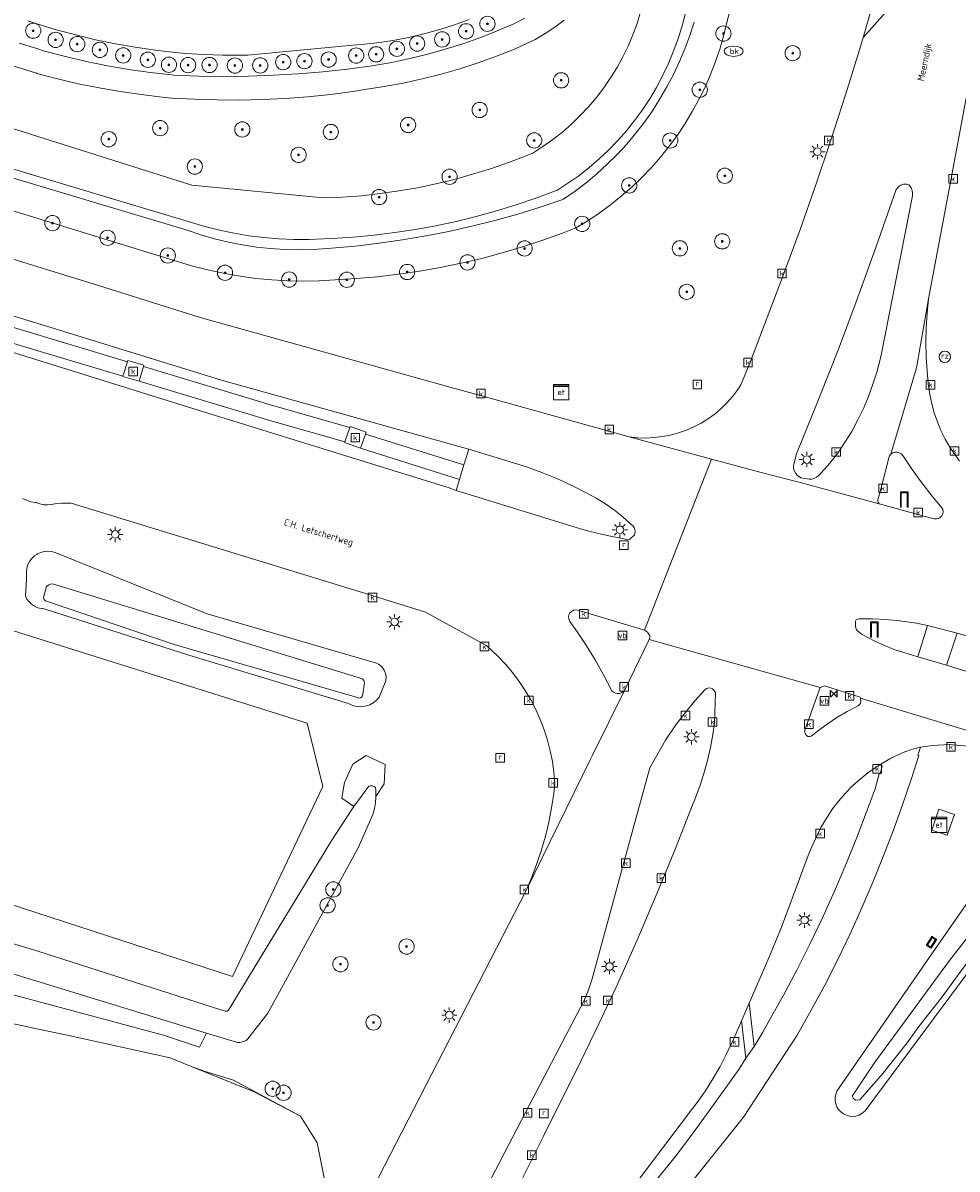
# Model space of a CAD drawing. Header units: metres. Extents: x 125158 to 132124, y 450612 to 454469.
# Tile 160 of 173: x 130498 to 130621, y 453941 to 454091. Entities that reach past the tile are written whole.
import ezdxf
from ezdxf.enums import TextEntityAlignment as Align

# ---------------------------------------------------------------- set-up
doc = ezdxf.new("R2010")
doc.units = ezdxf.units.M
doc.layers.get('0').update_dxf_attribs({"color": 8})
for name, color, linetype, lineweight in [('B-XX-GR-BOOM-S', 8, 'Continuous', 25), ('B-XX-IE-MEUBILAIR_WEGMEUBILAIR-S', 8, 'Continuous', 25), ('B-XX-KL-ET_LS_OV_LICHTMAST-S', 8, 'Continuous', 25), ('B-XX-KL-ET_LS_SR_KAST-S', 8, 'Continuous', 25), ('B-XX-KL-WATER_BRANDLEIDING_PUT-S', 8, 'Continuous', 25), ('B-XX-OG-BEBOUWING-GV', 8, 'Continuous', 35), ('B-XX-OG-TERREIN_CULTUURSCHEIDING-GV', 8, 'Continuous', 18), ('B-XX-OG-TOPOGRAFIE-T18', 8, 'Continuous', 18), ('B-XX-OG-WATER-GV', 8, 'Continuous', 18), ('B-XX-OG-WATER_SLOOT-GV', 8, 'Continuous', 18), ('B-XX-OG-WEG-GV', 8, 'Continuous', 18), ('B-XX-RI-GWA_KOLK-S', 8, 'Continuous', 25), ('B-XX-RI-GWA_RIOOLPUT-S', 8, 'Continuous', 25), ('B-XX-VH-VERHARDING_ASFALT-GV', 8, 'Continuous', 18), ('B-XX-VH-VERHARDING_BETONSTRAATSTEEN-GV', 8, 'Continuous', 18), ('B-XX-VW-VERKEERSTEKEN_BORD-S', 8, 'Continuous', 25)]:
    doc.layers.add(name, color=color, linetype=linetype, lineweight=lineweight)
doc.layers.add('B-XX-VW-BEWEGWIJZERING_DRAAGCONSTRUCTIE_PORTAAL-S', color=8, linetype='Continuous')
doc.layers.add('TOPOT30', color=1, linetype='Continuous')
doc.styles.add('ISO', font='iso', dxfattribs={"height": 5})
doc.styles.add('NLCS-ISO', font='NLCS-ISO.ttf')
doc.styles.add('NLCS-ISO-M-T18', font='NLCS-ISO.ttf', dxfattribs={"height": 1.8})

# ---------------------------------------------------------------- blocks, each defined once
blk = doc.blocks.new('SRI-KOLK-SO')
at = {"color": 0, "linetype": 'ByBlock', "lineweight": 18}
blk.add_lwpolyline([(-1.125, -1.125), (1.125, -1.125), (1.125, 1.125), (-1.125, 1.125)], close=True, dxfattribs=at)
at = {"color": 0, "linetype": 'ByBlock', "lineweight": 18, "style": 'NLCS-ISO'}
blk.add_text('k', height=1.5, dxfattribs=at).set_placement((0, 0), align=Align.MIDDLE_CENTER)
blk = doc.blocks.new('SRI-PUT_INSPECTIEPUT_RIOOLPUT-SO')
at = {"color": 0, "linetype": 'ByBlock', "lineweight": 18}
blk.add_lwpolyline([(-1.12, -1.12), (1.12, -1.12), (1.12, 1.12), (-1.12, 1.12)], close=True, dxfattribs=at)
at = {"color": 0, "linetype": 'ByBlock', "lineweight": 18, "style": 'NLCS-ISO'}
blk.add_text('r', height=1.5, dxfattribs=at).set_placement((0, 0.28), align=Align.MIDDLE_CENTER)
blk = doc.blocks.new('SKL-WATER_BRANDKRAAN_BRANDPUT-SO')
at = {"color": 0, "linetype": 'ByBlock', "lineweight": 18}
blk.add_ellipse((0, 0), major_axis=(2.5, 0), ratio=0.54, dxfattribs=at)
at = {"color": 0, "linetype": 'ByBlock', "lineweight": 18, "style": 'NLCS-ISO'}
blk.add_text('bk', height=1.5, dxfattribs=at).set_placement((0.16, 0), align=Align.MIDDLE_CENTER)
blk = doc.blocks.new('SIE-WEG_VERKEERSBORD-SO')
at = {"color": 0, "linetype": 'ByBlock', "lineweight": 18}
blk.add_lwpolyline([(-1.125, -1.125), (1.125, -1.125), (1.125, 1.125), (-1.125, 1.125)], close=True, dxfattribs=at)
at = {"color": 0, "linetype": 'ByBlock', "lineweight": 18, "style": 'NLCS-ISO'}
blk.add_text('vb', height=1.5, dxfattribs=at).set_placement((0, 0), align=Align.MIDDLE_CENTER)
blk = doc.blocks.new('SIE-WEG_PAAL_RECLAMEZUIL-SO')
at = {"color": 0, "linetype": 'ByBlock', "lineweight": 18}
blk.add_circle((0, 0), 1.5, dxfattribs=at)
at = {"color": 0, "linetype": 'ByBlock', "lineweight": 18, "style": 'NLCS-ISO'}
blk.add_text('rz', height=1.5, dxfattribs=at).set_placement((0, 0.23), align=Align.MIDDLE_CENTER)
blk = doc.blocks.new('SKL-ET_OV_LICHTMAST-SO')
at = {"color": 0, "linetype": 'ByBlock', "lineweight": 18}
for points in [[(-1.25, 0), (-2, 0)], [(-1.41, 1.41), (-0.88, 0.88)], [(0, 2), (0, 1.25)], [(0.88, 0.88), (1.41, 1.41)], [(2, 0), (1.25, 0)], [(-1.41, -1.41), (-0.88, -0.88)], [(0, -1.25), (0, -2)], [(0.88, -0.88), (1.41, -1.41)]]:
    blk.add_lwpolyline(points, dxfattribs=at)
blk.add_circle((0, 0), 1, dxfattribs=at)
blk = doc.blocks.new('SKL-DATA_PORTAAL-SO')
at = {"color": 0, "linetype": 'ByBlock', "lineweight": 18}
blk.add_lwpolyline([(-0.75, -2), (-0.75, 1.75), (0.75, 1.75), (0.75, -2), (1, -2), (1, 2), (-1, 2), (-1, -2)], close=True, dxfattribs=at)
blk = doc.blocks.new('SKL-ET_KAST_ELEKTRA-SO')
at = {"color": 0, "linetype": 'ByBlock', "lineweight": 18}
for points in [[(-2, 2), (2, 2), (2, 1.68), (-2, 1.68)], [(-2, 1.52), (2, 1.52), (2, -2), (-2, -2)]]:
    blk.add_lwpolyline(points, close=True, dxfattribs=at)
at = {"color": 0, "linetype": 'ByBlock', "lineweight": 18, "style": 'NLCS-ISO'}
blk.add_text('et', height=1.5, dxfattribs=at).set_placement((0, 0), align=Align.MIDDLE_CENTER)
blk = doc.blocks.new('SGR-BOOM_01-SO')
at = {"linetype": 'ByBlock', "lineweight": 18}
h = blk.add_hatch(color=0, dxfattribs=at)
h.dxf.hatch_style = 1
edge = h.paths.add_edge_path()
edge.add_arc((0, 0), 0.25, 0, 360)
at = {"color": 0, "linetype": 'ByBlock', "lineweight": 18}
for radius in [2, 0.25]:
    blk.add_circle((0, 0), radius, dxfattribs=at)
blk = doc.blocks.new('kilometerpaal')
at = {"color": 0}
for p, q in [((-0.44, 0.44), (0.44, -0.44)), ((-0.44, -0.44), (-0.44, 0.44)), ((0.44, 0.44), (-0.44, -0.44)), ((0.44, -0.44), (0.44, 0.44))]:
    blk.add_line(p, q, dxfattribs=at)
at = {"color": 0, "style": 'ISO'}
blk.add_attdef('KILOMETERPAAL', (0.59, 0.87), '', height=2.5, dxfattribs=at)

msp = doc.modelspace()

# ---------------------------------------------------------------- linework, layer by layer
at = {"layer": 'B-XX-OG-BEBOUWING-GV'}
msp.add_lwpolyline([(130617.21, 453969.74), (130617.9, 453970.84), (130617.37, 453971.18), (130616.67, 453970.08)], close=True, dxfattribs=at)
at = {"layer": 'B-XX-OG-TERREIN_CULTUURSCHEIDING-GV'}
for points in [[(130478.63, 454065.7), (130500, 454059.1), (130508.08, 454056.61), (130521.39, 454052.41), (130554.31, 454043.24), (130558.16, 454042.2), (130574.99, 454037.5), (130577.68, 454036.75), (130578.77, 454036.64), (130579.85, 454036.61), (130580.94, 454036.66), (130582.02, 454036.79), (130583.09, 454036.99), (130584.14, 454037.28), (130585.16, 454037.64), (130586.16, 454038.08), (130587.12, 454038.58), (130588.04, 454039.16), (130588.92, 454039.8), (130589.75, 454040.51), (130590.52, 454041.28), (130591.24, 454042.09), (130591.89, 454042.97), (130592.31, 454043.6), (130593.47, 454046.45), (130597.91, 454058.05), (130600.07, 454063.95), (130602.13, 454069.81), (130604.11, 454075.7), (130606.02, 454081.61), (130607.85, 454087.55), (130608.32, 454089.15), (130609.61, 454093.51)], [(130479.85, 454071.64), (130500, 454065.43), (130518.59, 454059.71), (130520.58, 454059.12), (130522.6, 454058.61), (130524.63, 454058.17), (130526.67, 454057.82), (130528.73, 454057.54), (130530.8, 454057.35), (130532.88, 454057.23), (130534.95, 454057.19), (130537.03, 454057.24), (130541.88, 454057.52), (130544.65, 454057.77), (130547.41, 454058.09), (130550.16, 454058.49), (130552.9, 454058.98), (130555.62, 454059.54), (130558.33, 454060.17), (130561.02, 454060.89), (130563.68, 454061.68), (130566.32, 454062.55), (130568.94, 454063.5), (130570.67, 454064.17), (130572.23, 454065.11), (130573.74, 454066.12), (130575.21, 454067.19), (130576.63, 454068.33), (130578, 454069.52), (130579.32, 454070.78), (130580.57, 454072.09), (130581.77, 454073.46), (130582.91, 454074.88), (130583.99, 454076.35), (130585, 454077.86), (130585.94, 454079.42), (130586.81, 454081.01), (130587.61, 454082.64), (130588.34, 454084.31), (130588.99, 454086.01), (130589.57, 454087.73), (130590.08, 454089.48), (130590.81, 454092.52)], [(130590.81, 454092.52), (130590.08, 454089.48), (130589.57, 454087.73), (130588.99, 454086.01), (130588.34, 454084.31), (130587.61, 454082.64), (130586.81, 454081.01), (130585.94, 454079.42), (130585, 454077.86), (130583.99, 454076.35), (130582.91, 454074.88), (130581.77, 454073.46), (130580.57, 454072.09), (130579.32, 454070.78), (130578, 454069.52), (130576.63, 454068.33), (130575.21, 454067.19), (130573.74, 454066.12), (130572.23, 454065.11), (130570.67, 454064.17), (130568.94, 454063.5), (130566.32, 454062.55), (130563.68, 454061.68), (130561.02, 454060.89), (130558.33, 454060.17), (130555.62, 454059.54), (130552.9, 454058.98), (130550.16, 454058.49), (130547.41, 454058.09), (130544.65, 454057.77), (130541.88, 454057.52), (130537.03, 454057.24), (130534.95, 454057.19), (130532.88, 454057.23), (130530.8, 454057.35), (130528.73, 454057.54), (130526.67, 454057.82), (130524.63, 454058.17), (130522.6, 454058.61), (130520.58, 454059.12), (130518.59, 454059.71), (130500, 454065.43), (130479.85, 454071.64)], [(130579.16, 454092.51), (130578.69, 454090.99), (130578.15, 454089.5), (130577.52, 454088.03), (130576.83, 454086.6), (130576.07, 454085.21), (130575.23, 454083.85), (130574.33, 454082.54), (130573.36, 454081.28), (130572.34, 454080.06), (130571.25, 454078.9), (130570.1, 454077.8), (130568.9, 454076.75), (130567.65, 454075.77), (130566.35, 454074.85), (130565.01, 454073.99), (130564.14, 454073.64), (130561.83, 454072.75), (130559.49, 454071.93), (130557.12, 454071.2), (130554.74, 454070.53), (130552.33, 454069.95), (130549.9, 454069.44), (130547.46, 454069.02), (130545.01, 454068.67), (130542.55, 454068.4), (130540.08, 454068.21), (130537.6, 454068.1), (130520.31, 454069.79), (130500, 454076.22), (130482.71, 454081.69)], [(130482.71, 454081.69), (130500, 454076.22), (130520.31, 454069.79), (130537.6, 454068.1), (130540.08, 454068.21), (130542.55, 454068.4), (130545.01, 454068.67), (130547.46, 454069.02), (130549.9, 454069.44), (130552.33, 454069.95), (130554.74, 454070.53), (130557.12, 454071.2), (130559.49, 454071.93), (130561.83, 454072.75), (130564.14, 454073.64), (130565.01, 454073.99), (130566.35, 454074.85), (130567.65, 454075.77), (130568.9, 454076.75), (130570.1, 454077.8), (130571.25, 454078.9), (130572.34, 454080.06), (130573.36, 454081.28), (130574.33, 454082.54), (130575.23, 454083.85), (130576.07, 454085.21), (130576.83, 454086.6), (130577.52, 454088.03), (130578.15, 454089.5), (130578.69, 454090.99), (130579.16, 454092.51)], [(130569.14, 454091.41), (130567.92, 454090.51), (130566.66, 454089.66), (130565.35, 454088.89), (130562.64, 454087.61), (130560.27, 454086.68), (130557.87, 454085.83), (130555.44, 454085.05), (130552.99, 454084.34), (130550.52, 454083.72), (130548.03, 454083.17), (130545.53, 454082.7), (130543.01, 454082.31), (130541.44, 454082.07), (130538.49, 454081.69), (130535.52, 454081.38), (130532.55, 454081.15), (130529.58, 454081), (130526.6, 454080.93), (130523.63, 454080.95), (130520.65, 454081.04), (130517.68, 454081.21), (130516.45, 454081.32), (130513.67, 454081.65), (130510.91, 454082.05), (130508.16, 454082.53), (130505.42, 454083.09), (130502.7, 454083.72), (130500, 454084.44), (130499.94, 454084.45), (130480.21, 454090.59)], [(130586.17, 454091.16), (130585.61, 454089.4), (130584.97, 454087.68), (130584.26, 454085.98), (130583.48, 454084.31), (130582.62, 454082.68), (130581.7, 454081.09), (130580.71, 454079.54), (130579.65, 454078.04), (130578.53, 454076.58), (130577.34, 454075.17), (130576.09, 454073.82), (130574.79, 454072.52), (130573.43, 454071.28), (130572.02, 454070.1), (130570.56, 454068.98), (130569.05, 454067.93), (130568.96, 454067.9), (130566.01, 454066.91), (130563.05, 454065.99), (130560.06, 454065.16), (130557.05, 454064.4), (130554.03, 454063.72), (130550.99, 454063.12), (130547.93, 454062.6), (130544.86, 454062.15), (130541.78, 454061.79), (130538.09, 454061.45), (130536.23, 454061.33), (130534.36, 454061.29), (130532.5, 454061.33), (130530.64, 454061.46), (130528.79, 454061.66), (130526.94, 454061.94), (130525.12, 454062.3), (130523.3, 454062.74), (130521.51, 454063.25), (130519.71, 454063.86), (130500, 454069.79), (130480.71, 454075.59)], [(130480.71, 454075.59), (130500, 454069.79), (130519.71, 454063.86), (130521.51, 454063.25), (130523.3, 454062.74), (130525.12, 454062.3), (130526.94, 454061.94), (130528.79, 454061.66), (130530.64, 454061.46), (130532.5, 454061.33), (130534.36, 454061.29), (130536.23, 454061.33), (130538.09, 454061.45), (130541.78, 454061.79), (130544.86, 454062.15), (130547.93, 454062.6), (130550.99, 454063.12), (130554.03, 454063.72), (130557.05, 454064.4), (130560.06, 454065.16), (130563.05, 454065.99), (130566.01, 454066.91), (130568.96, 454067.9), (130569.05, 454067.93), (130570.56, 454068.98), (130572.02, 454070.1), (130573.43, 454071.28), (130574.79, 454072.52), (130576.09, 454073.82), (130577.34, 454075.17), (130578.53, 454076.58), (130579.65, 454078.04), (130580.71, 454079.54), (130581.7, 454081.09), (130582.62, 454082.68), (130583.48, 454084.31), (130584.26, 454085.98), (130584.97, 454087.68), (130585.61, 454089.4), (130586.17, 454091.16)], [(130480.93, 454076.75), (130500, 454070.98), (130520.28, 454064.86), (130522.03, 454064.34), (130523.94, 454063.86), (130525.87, 454063.46), (130527.81, 454063.14), (130529.77, 454062.9), (130531.73, 454062.73), (130533.7, 454062.65), (130535.67, 454062.64), (130537.64, 454062.72), (130538.77, 454062.8), (130541.49, 454062.97), (130544.21, 454063.22), (130546.92, 454063.55), (130549.61, 454063.96), (130552.3, 454064.45), (130554.96, 454065.02), (130557.62, 454065.67), (130560.25, 454066.39), (130562.85, 454067.19), (130565.44, 454068.07), (130567.99, 454069.02), (130568.18, 454069.09), (130569.63, 454070.02), (130571.04, 454071.02), (130572.4, 454072.08), (130573.71, 454073.21), (130574.96, 454074.39), (130576.16, 454075.63), (130577.3, 454076.92), (130578.38, 454078.27), (130579.4, 454079.66), (130580.35, 454081.1), (130581.23, 454082.59), (130582.04, 454084.11), (130582.78, 454085.66), (130583.45, 454087.26), (130584.04, 454088.87), (130584.56, 454090.52), (130585, 454092.19)], [(130585, 454092.19), (130584.56, 454090.52), (130584.04, 454088.87), (130583.45, 454087.26), (130582.78, 454085.66), (130582.04, 454084.11), (130581.23, 454082.59), (130580.35, 454081.1), (130579.4, 454079.66), (130578.38, 454078.27), (130577.3, 454076.92), (130576.16, 454075.63), (130574.96, 454074.39), (130573.71, 454073.21), (130572.4, 454072.08), (130571.04, 454071.02), (130569.63, 454070.02), (130568.18, 454069.09), (130567.99, 454069.02), (130565.44, 454068.07), (130562.85, 454067.19), (130560.25, 454066.39), (130557.62, 454065.67), (130554.96, 454065.02), (130552.3, 454064.45), (130549.61, 454063.96), (130546.92, 454063.55), (130544.21, 454063.22), (130541.49, 454062.97), (130538.77, 454062.8), (130537.64, 454062.72), (130535.67, 454062.64), (130533.7, 454062.65), (130531.73, 454062.73), (130529.77, 454062.9), (130527.81, 454063.14), (130525.87, 454063.46), (130523.94, 454063.86), (130522.03, 454064.34), (130520.28, 454064.86), (130500, 454070.98), (130480.93, 454076.75)], [(130497.7, 454088.42), (130500, 454087.69), (130501, 454087.37), (130503.74, 454086.65), (130506.5, 454086.01), (130509.27, 454085.45), (130512.06, 454084.97), (130514.87, 454084.57), (130517.68, 454084.25), (130517.97, 454084.22), (130521.22, 454084.09), (130524.48, 454084.04), (130527.74, 454084.08), (130531, 454084.19), (130534.25, 454084.38), (130537.5, 454084.65), (130540.74, 454085), (130543.96, 454085.43), (130544.2, 454085.47), (130546.56, 454085.88), (130548.91, 454086.38), (130551.24, 454086.95), (130553.55, 454087.6), (130555.84, 454088.32), (130558.1, 454089.12), (130560.34, 454090), (130562.54, 454090.95), (130562.72, 454091.03), (130563.99, 454091.7)], [(130556.67, 454091.52), (130554.77, 454090.82), (130552.85, 454090.2), (130550.9, 454089.66), (130548.93, 454089.19), (130546.95, 454088.8), (130544.95, 454088.49), (130542.94, 454088.26), (130540.93, 454088.11), (130527.64, 454086.85), (130524.36, 454086.84), (130521.9, 454086.91), (130519.45, 454087.06), (130517, 454087.3), (130515.54, 454087.47), (130512.91, 454087.86), (130510.29, 454088.32), (130507.69, 454088.86), (130505.11, 454089.48), (130502.54, 454090.17), (130500, 454090.95), (130498.8, 454091.34)], [(130623.63, 454090.83), (130619.88, 454070.65), (130616.92, 454054.88), (130616.72, 454052.98), (130616.6, 454051.08), (130616.56, 454049.17), (130616.6, 454047.27), (130616.72, 454045.36), (130616.88, 454043.78), (130617.08, 454042.33), (130617.33, 454041.11), (130617.66, 454039.91), (130618.07, 454038.74), (130618.54, 454037.59), (130619.1, 454036.48), (130619.72, 454035.41), (130619.98, 454035), (130620.12, 454034.78), (130620.99, 454033.57)], [(130487.6, 454053.94), (130500, 454050.2), (130511.87, 454046.62), (130511.92, 454046.8), (130514.04, 454046.16), (130513.99, 454046), (130531.09, 454040.84), (130541.04, 454037.98), (130541.08, 454038.11), (130543.16, 454037.37), (130543.08, 454037.13), (130556, 454033.08), (130556.63, 454035.17), (130555.67, 454035.43), (130524.22, 454044.21), (130500, 454051.66), (130455.89, 454065.22)], [(130490.98, 454049.68), (130500, 454046.87), (130519.18, 454040.89), (130554.07, 454030.07), (130554.99, 454029.73), (130555.43, 454031.16), (130542.42, 454035.29), (130540.34, 454036.03), (130540.36, 454036.09), (130530.53, 454038.92), (130513.41, 454044.09), (130513.4, 454044.05), (130511.28, 454044.69), (130511.29, 454044.71), (130500, 454048.11), (130487.03, 454052.02)], [(130542.46, 453935.12), (130564.14, 453977.28), (130564.89, 453979.02), (130565.56, 453980.79), (130566.16, 453982.58), (130566.68, 453984.4), (130567.12, 453986.24), (130567.49, 453988.09), (130567.77, 453989.96), (130567.93, 453991.31), (130567.8, 453992.74), (130567.6, 453994.16), (130567.32, 453995.57), (130566.95, 453996.96), (130566.51, 453998.33), (130566, 453999.67), (130565.41, 454000.98), (130564.75, 454002.26), (130564.02, 454003.49), (130563.22, 454004.69), (130562.36, 454005.84), (130561.43, 454006.93), (130560.45, 454007.98), (130558.98, 454009.37), (130550.96, 454013.78), (130544.09, 454015.93), (130504.49, 454028.05), (130503.36, 454028.06), (130502.37, 454028), (130501.91, 454027.88), (130501.4, 454027.83), (130500.88, 454027.85), (130500.37, 454027.96), (130500, 454028.1), (130499.89, 454028.14), (130499.78, 454028.15), (130499.2, 454028.26), (130498.64, 454028.44), (130498.11, 454028.7)], [(130622.1, 453996.18), (130619.64, 453996.41), (130617.4, 453996.27), (130616.18, 453996.11), (130615.86, 453996.06), (130615.53, 453995.01), (130615.64, 453994.97), (130614.68, 453991.93), (130613.53, 453988.61), (130612.4, 453985.42), (130611.07, 453981.92), (130609.66, 453978.44), (130608.18, 453974.99), (130606.63, 453971.58), (130605.01, 453968.2), (130603.31, 453964.86), (130601.54, 453961.55), (130599.7, 453958.27), (130592.66, 453947.54), (130579.57, 453931.18)], [(130437.26, 453988.3), (130500, 453969.36), (130524.25, 453961.55), (130524.71, 453961.45), (130524.9, 453961.43), (130525.12, 453961.57), (130538.68, 453983.86), (130541.3, 453987.9), (130541.57, 453988.26), (130540, 453989.38), (130540.33, 453991.43), (130541.44, 453993.84), (130543.16, 453994.96), (130545.67, 453993.78), (130545.53, 453991.26), (130544.46, 453989.59), (130544.4, 453988.78), (130544.27, 453987.98), (130544.06, 453987.21), (130542.11, 453982.85), (130530.27, 453961.16), (130527.67, 453957.81), (130527.46, 453957.6), (130527.13, 453957.47), (130526.61, 453957.31), (130526.3, 453957.32), (130522.25, 453958.56), (130521.32, 453956.7), (130516.62, 453958.29), (130500, 453962.74), (130471.54, 453970.37)], [(130376.52, 453985.62), (130400.52, 453980.22), (130439.96, 453972.2), (130442.32, 453971.68), (130481.4, 453963.14), (130500, 453959.13), (130503.96, 453958.27), (130517.47, 453955.29), (130520.15, 453954.21), (130521.94, 453953.55), (130525.77, 453952.37), (130534.57, 453947.68), (130536.73, 453944.17), (130537.79, 453938.93)], [(130627.93, 453974.38), (130608.61, 453948.34), (130608.18, 453947.99), (130607.81, 453947.79), (130607.4, 453947.67), (130606.98, 453947.62), (130606.55, 453947.65), (130606.14, 453947.77), (130605.76, 453947.95), (130605.41, 453948.21), (130605.12, 453948.52), (130604.9, 453948.88), (130604.74, 453949.28), (130604.66, 453949.7), (130604.67, 453950.12), (130604.75, 453950.54), (130604.9, 453950.94), (130617.82, 453969.64), (130624.84, 453979.77)]]:
    msp.add_lwpolyline(points, dxfattribs=at)
for points in [[(130511.29, 454044.71), (130511.87, 454046.62), (130500, 454050.2), (130487.6, 454053.94), (130476.31, 454057.2), (130475.47, 454057.3), (130474.95, 454055.51), (130487.03, 454052.02), (130500, 454048.11)], [(130513.41, 454044.09), (130513.99, 454046), (130514.04, 454046.16), (130511.92, 454046.8), (130511.87, 454046.62), (130511.29, 454044.71), (130511.28, 454044.69), (130513.4, 454044.05)], [(130540.36, 454036.09), (130541.04, 454037.98), (130531.09, 454040.84), (130513.99, 454046), (130513.41, 454044.09), (130530.53, 454038.92)], [(130542.42, 454035.29), (130543.08, 454037.13), (130543.16, 454037.37), (130541.08, 454038.11), (130541.04, 454037.98), (130540.36, 454036.09), (130540.34, 454036.03)], [(130555.43, 454031.16), (130556, 454033.08), (130543.08, 454037.13), (130542.42, 454035.29)], [(130500, 453974.34), (130525.63, 453965.98), (130537.48, 453990.92), (130535.42, 453999.23), (130500, 454010.37), (130444.32, 454027.89), (130439.62, 453994.03)], [(130439.62, 453994.03), (130444.32, 454027.89), (130500, 454010.37), (130535.42, 453999.23), (130537.48, 453990.92), (130525.63, 453965.98), (130500, 453974.34)], [(130498.5, 454015.91), (130498.65, 454018.04), (130498.62, 454019.09), (130498.69, 454019.56), (130498.83, 454020.01), (130499.05, 454020.43), (130499.33, 454020.81), (130499.68, 454021.14), (130500, 454021.35), (130500.07, 454021.4), (130500.51, 454021.59), (130500.96, 454021.71), (130501.44, 454021.75), (130501.91, 454021.71), (130502.38, 454021.59), (130522.31, 454013.57), (130544.21, 454007.16), (130544.42, 454007.11), (130544.79, 454006.94), (130545.11, 454006.71), (130545.38, 454006.42), (130545.59, 454006.08), (130545.72, 454005.71), (130545.78, 454005.32), (130545.75, 454004.75), (130544.87, 454002.62), (130544.81, 454002.55), (130544.48, 454002.18), (130544.1, 454001.88), (130543.67, 454001.63), (130543.21, 454001.47), (130542.73, 454001.38), (130542.24, 454001.36), (130541.75, 454001.43), (130541.28, 454001.58), (130540.84, 454001.8), (130519.93, 454008.14), (130500.94, 454014.2), (130500.55, 454014.23), (130500.11, 454014.35), (130500, 454014.39), (130499.69, 454014.54), (130499.3, 454014.8), (130498.97, 454015.12), (130498.7, 454015.49)], [(130541.57, 453988.26), (130543.54, 453990.94), (130543.76, 453991.01), (130543.99, 453991), (130544.21, 453990.91), (130544.39, 453990.76), (130544.43, 453990.4), (130544.46, 453989.59), (130545.53, 453991.26), (130545.67, 453993.78), (130543.16, 453994.96), (130541.44, 453993.84), (130540.33, 453991.43), (130540, 453989.38)], [(130610.49, 453993.7), (130610.06, 453993.44), (130608.97, 453992.68), (130607.94, 453991.86), (130606.95, 453990.97), (130606.02, 453990.03), (130605.15, 453989.03), (130604.34, 453987.99), (130603.6, 453986.89), (130602.79, 453985.53), (130601.74, 453983.3), (130601.15, 453981.87), (130597.64, 453972.47), (130595.99, 453968.45), (130594.28, 453964.48), (130593.4, 453962.5), (130594.04, 453956.8), (130595.19, 453958.68), (130595.96, 453960.1), (130597.83, 453963.43), (130599.63, 453966.81), (130601.35, 453970.23), (130603, 453973.68), (130604.58, 453977.16), (130606.09, 453980.67), (130607.52, 453984.22), (130608.88, 453987.8), (130609.9, 453990.58), (130610.46, 453992.58), (130610.58, 453992.57), (130610.8, 453993.41), (130610.82, 453993.55), (130610.75, 453993.67), (130610.63, 453993.73), (130610.5, 453993.71)], [(130617.33, 453985.16), (130618.27, 453987.93), (130620.3, 453987.25), (130619.35, 453984.5)], [(130619.35, 453984.5), (130620.3, 453987.25), (130618.27, 453987.93), (130617.33, 453985.16)], [(130434.88, 453984.75), (130439.79, 453975.41), (130459.2, 453971.69), (130471.54, 453970.37), (130500, 453962.74), (130516.62, 453958.29), (130521.32, 453956.7), (130522.25, 453958.56), (130500, 453965.35), (130487.07, 453969.3), (130438.59, 453984.82), (130436.44, 453985.25), (130435.74, 453985.32), (130435.48, 453985.24), (130435.24, 453985.1)], [(130617.21, 453969.74), (130616.67, 453970.08), (130617.37, 453971.18), (130617.9, 453970.84)], [(130592.37, 453960.16), (130592.95, 453955.25), (130594.04, 453956.8), (130593.4, 453962.5)], [(130576.64, 453936.32), (130577.95, 453935.25), (130580.62, 453938.57), (130583.86, 453942.54), (130586.32, 453945.81), (130588.72, 453949.14), (130592.03, 453953.8), (130592.95, 453955.25), (130592.37, 453960.16), (130591.24, 453957.53), (130590.44, 453955.82), (130589.58, 453954.17), (130588.65, 453952.57), (130587.65, 453951), (130586.58, 453949.47), (130585.97, 453948.66)], [(130534.57, 453947.68), (130525.77, 453952.37), (130521.94, 453953.55), (130520.15, 453954.21), (130528.49, 453950.83)]]:
    msp.add_lwpolyline(points, close=True, dxfattribs=at)
at = {"layer": 'B-XX-OG-WATER-GV'}
for points in [[(130498.8, 454091.34), (130500, 454090.95), (130502.54, 454090.17), (130505.11, 454089.48), (130507.69, 454088.86), (130510.29, 454088.32), (130512.91, 454087.86), (130515.54, 454087.47), (130517, 454087.3), (130519.45, 454087.06), (130521.9, 454086.91), (130524.36, 454086.84), (130527.64, 454086.85), (130540.93, 454088.11), (130542.94, 454088.26), (130544.95, 454088.49), (130546.95, 454088.8), (130548.93, 454089.19), (130550.9, 454089.66), (130552.85, 454090.2), (130554.77, 454090.82), (130556.67, 454091.52)], [(130487.07, 453969.3), (130500, 453965.35), (130522.25, 453958.56), (130526.3, 453957.32), (130526.61, 453957.31), (130527.13, 453957.47), (130527.46, 453957.6), (130527.67, 453957.81), (130530.27, 453961.16), (130542.11, 453982.85), (130544.06, 453987.21), (130544.27, 453987.98), (130544.4, 453988.78), (130544.46, 453989.59), (130544.43, 453990.4), (130544.39, 453990.76), (130544.21, 453990.91), (130543.99, 453991), (130543.76, 453991.01), (130543.54, 453990.94), (130541.57, 453988.26), (130541.3, 453987.9), (130538.68, 453983.86), (130525.12, 453961.57), (130524.9, 453961.43), (130524.71, 453961.45), (130524.25, 453961.55), (130500, 453969.36), (130437.26, 453988.3)], [(130622.04, 453971.11), (130619.65, 453968.06), (130609.79, 453954.61), (130606.88, 453950.27), (130607.01, 453950.01), (130607.32, 453949.77), (130607.92, 453949.81), (130610.94, 453953.24), (130614.09, 453957.26), (130615.64, 453959.4), (130618.55, 453963.14), (130622.38, 453968.33)]]:
    msp.add_lwpolyline(points, dxfattribs=at)
msp.add_lwpolyline([(130542.03, 454002.56), (130542.22, 454002.51), (130542.42, 454002.54), (130542.58, 454002.64), (130542.7, 454002.8), (130542.74, 454003), (130542.97, 454004.51), (130542.86, 454004.8), (130542.68, 454005.04), (130523.62, 454010.9), (130502.06, 454017.47), (130501.8, 454017.45), (130501.57, 454017.36), (130501.28, 454017.13), (130500.87, 454015.71), (130500.96, 454015.45), (130501.09, 454015.3), (130501.15, 454015.26), (130518.02, 454009.54)], close=True, dxfattribs=at)
at = {"layer": 'B-XX-OG-WATER_SLOOT-GV'}
for points in [[(130498.7, 454015.49), (130498.97, 454015.12), (130499.3, 454014.8), (130499.69, 454014.54), (130500, 454014.39), (130500.11, 454014.35), (130500.55, 454014.23), (130500.94, 454014.2), (130519.93, 454008.14), (130540.84, 454001.8), (130541.28, 454001.58), (130541.75, 454001.43), (130542.24, 454001.36), (130542.73, 454001.38), (130543.21, 454001.47), (130543.67, 454001.63), (130544.1, 454001.88), (130544.48, 454002.18), (130544.81, 454002.55), (130544.87, 454002.62), (130545.75, 454004.75), (130545.78, 454005.32), (130545.72, 454005.71), (130545.59, 454006.08), (130545.38, 454006.42), (130545.11, 454006.71), (130544.79, 454006.94), (130544.42, 454007.11), (130544.21, 454007.16), (130522.31, 454013.57), (130502.38, 454021.59), (130501.91, 454021.71), (130501.44, 454021.75), (130500.96, 454021.71), (130500.51, 454021.59), (130500.07, 454021.4), (130500, 454021.35), (130499.68, 454021.14), (130499.33, 454020.81), (130499.05, 454020.43), (130498.83, 454020.01), (130498.69, 454019.56), (130498.62, 454019.09), (130498.65, 454018.04), (130498.5, 454015.91)], [(130542.22, 454002.51), (130542.03, 454002.56), (130518.02, 454009.54), (130501.15, 454015.26), (130501.09, 454015.3), (130500.96, 454015.45), (130500.87, 454015.71), (130501.28, 454017.13), (130501.57, 454017.36), (130501.8, 454017.45), (130502.06, 454017.47), (130523.62, 454010.9), (130542.68, 454005.04), (130542.86, 454004.8), (130542.97, 454004.51), (130542.74, 454003), (130542.7, 454002.8), (130542.58, 454002.64), (130542.42, 454002.54)]]:
    msp.add_lwpolyline(points, close=True, dxfattribs=at)
for points in [[(130624.84, 453979.77), (130617.82, 453969.64), (130604.9, 453950.94), (130604.75, 453950.54), (130604.67, 453950.12), (130604.66, 453949.7), (130604.74, 453949.28), (130604.9, 453948.88), (130605.12, 453948.52), (130605.41, 453948.21), (130605.76, 453947.95), (130606.14, 453947.77), (130606.55, 453947.65), (130606.98, 453947.62), (130607.4, 453947.67), (130607.81, 453947.79), (130608.18, 453947.99), (130608.61, 453948.34), (130627.93, 453974.38)], [(130622.38, 453968.33), (130618.55, 453963.14), (130615.64, 453959.4), (130614.09, 453957.26), (130610.94, 453953.24), (130607.92, 453949.81), (130607.32, 453949.77), (130607.01, 453950.01), (130606.88, 453950.27), (130609.79, 453954.61), (130619.65, 453968.06), (130622.04, 453971.11)]]:
    msp.add_lwpolyline(points, dxfattribs=at)
at = {"layer": 'B-XX-OG-WEG-GV'}
for points in [[(130622.52, 454150.5), (130618.87, 454131.45), (130618.51, 454129.7), (130617.22, 454123.63), (130617.21, 454123.58), (130615.85, 454117.56), (130614.41, 454111.52), (130612.88, 454105.5), (130611.28, 454099.49), (130609.61, 454093.51), (130608.32, 454089.15), (130613.05, 454094.47), (130614.8, 454100.83), (130614.95, 454101.4), (130616.55, 454107.69), (130618.08, 454114), (130619.53, 454120.34), (130620.89, 454126.68)], [(130613.05, 454094.47), (130608.32, 454089.15), (130607.85, 454087.55), (130606.02, 454081.61), (130604.11, 454075.7), (130602.13, 454069.81), (130600.07, 454063.95), (130597.91, 454058.05), (130593.47, 454046.45), (130592.31, 454043.6), (130591.89, 454042.97), (130591.24, 454042.09), (130590.52, 454041.28), (130589.75, 454040.51), (130588.92, 454039.8), (130588.04, 454039.16), (130587.12, 454038.58), (130586.16, 454038.08), (130585.16, 454037.64), (130584.14, 454037.28), (130583.09, 454036.99), (130582.02, 454036.79), (130580.94, 454036.66), (130579.85, 454036.61), (130578.77, 454036.64), (130577.68, 454036.75), (130588.45, 454033.83), (130594.96, 454032.11), (130600.06, 454030.76), (130610.46, 454028), (130610.32, 454028.15), (130610.26, 454028.33), (130610.27, 454028.52), (130610.7, 454030.07), (130611.69, 454034), (130611.81, 454034.27), (130611.99, 454034.49), (130615.35, 454045.82), (130616.92, 454054.88), (130619.88, 454070.65), (130623.63, 454090.83)], [(130480.21, 454090.59), (130499.94, 454084.45), (130500, 454084.44), (130502.7, 454083.72), (130505.42, 454083.09), (130508.16, 454082.53), (130510.91, 454082.05), (130513.67, 454081.65), (130516.45, 454081.32), (130517.68, 454081.21), (130520.65, 454081.04), (130523.63, 454080.95), (130526.6, 454080.93), (130529.58, 454081), (130532.55, 454081.15), (130535.52, 454081.38), (130538.49, 454081.69), (130541.44, 454082.07), (130543.01, 454082.31), (130545.53, 454082.7), (130548.03, 454083.17), (130550.52, 454083.72), (130552.99, 454084.34), (130555.44, 454085.05), (130557.87, 454085.83), (130560.27, 454086.68), (130562.64, 454087.61), (130565.35, 454088.89), (130566.66, 454089.66), (130567.92, 454090.51), (130569.14, 454091.41)], [(130563.99, 454091.7), (130562.72, 454091.03), (130562.54, 454090.95), (130560.34, 454090), (130558.1, 454089.12), (130555.84, 454088.32), (130553.55, 454087.6), (130551.24, 454086.95), (130548.91, 454086.38), (130546.56, 454085.88), (130544.2, 454085.47), (130543.96, 454085.43), (130540.74, 454085), (130537.5, 454084.65), (130534.25, 454084.38), (130531, 454084.19), (130527.74, 454084.08), (130524.48, 454084.04), (130521.22, 454084.09), (130517.97, 454084.22), (130517.68, 454084.25), (130514.87, 454084.57), (130512.06, 454084.97), (130509.27, 454085.45), (130506.5, 454086.01), (130503.74, 454086.65), (130501, 454087.37), (130500, 454087.69), (130497.7, 454088.42)], [(130455.89, 454065.22), (130500, 454051.66), (130524.22, 454044.21), (130555.67, 454035.43), (130556.63, 454035.17), (130564.2, 454032.84), (130566.21, 454032.1), (130568.18, 454031.28), (130570.13, 454030.4), (130572.04, 454029.44), (130573.35, 454028.73), (130574.56, 454027.97), (130575.72, 454027.15), (130576.84, 454026.26), (130577.9, 454025.32), (130578.13, 454025.09), (130578.31, 454024.88), (130578.42, 454024.63), (130578.45, 454024.36), (130578.37, 454023.93), (130577.71, 454023.28), (130577.17, 454023.34), (130574.76, 454023.84), (130572.36, 454024.41), (130571.3, 454024.69), (130554.99, 454029.73), (130554.07, 454030.07), (130519.18, 454040.89), (130500, 454046.87), (130490.98, 454049.68)], [(130498.11, 454028.7), (130498.64, 454028.44), (130499.2, 454028.26), (130499.78, 454028.15), (130499.89, 454028.14), (130500, 454028.1), (130500.37, 454027.96), (130500.88, 454027.85), (130501.4, 454027.83), (130501.91, 454027.88), (130502.37, 454028), (130503.36, 454028.06), (130504.49, 454028.05), (130544.09, 454015.93), (130550.96, 454013.78), (130558.98, 454009.37), (130560.45, 454007.98), (130561.43, 454006.93), (130562.36, 454005.84), (130563.22, 454004.69), (130564.02, 454003.49), (130564.75, 454002.26), (130565.41, 454000.98), (130566, 453999.67), (130566.51, 453998.33), (130566.95, 453996.96), (130567.32, 453995.57), (130567.6, 453994.16), (130567.8, 453992.74), (130567.93, 453991.31), (130567.77, 453989.96), (130567.49, 453988.09), (130567.12, 453986.24), (130566.68, 453984.4), (130566.16, 453982.58), (130565.56, 453980.79), (130564.89, 453979.02), (130564.14, 453977.28), (130572.55, 453994.38), (130572.82, 453994.92), (130577.04, 454003.49), (130576.69, 454003.22), (130576.42, 454003.11), (130576.13, 454003.08), (130575.85, 454003.13), (130575.59, 454003.26), (130575.37, 454003.45), (130574.25, 454005.63), (130573.19, 454007.51), (130572.07, 454009.35), (130570.88, 454011.14), (130569.89, 454012.53), (130569.83, 454012.63), (130569.73, 454012.89), (130569.71, 454013.16), (130569.77, 454013.43), (130569.9, 454013.68), (130570.1, 454013.87), (130570.34, 454014.01), (130570.62, 454014.06), (130570.89, 454014.04), (130571.79, 454013.78), (130579.66, 454011.39), (130588.45, 454033.83), (130577.68, 454036.75), (130574.99, 454037.5), (130558.16, 454042.2), (130554.31, 454043.24), (130521.39, 454052.41), (130508.08, 454056.61), (130500, 454059.1), (130478.63, 454065.7)], [(130620.99, 454033.57), (130620.12, 454034.78), (130619.98, 454035), (130619.72, 454035.41), (130619.1, 454036.48), (130618.54, 454037.59), (130618.07, 454038.74), (130617.66, 454039.91), (130617.33, 454041.11), (130617.08, 454042.33), (130616.88, 454043.78), (130616.72, 454045.36), (130616.6, 454047.27), (130616.56, 454049.17), (130616.6, 454051.08), (130616.72, 454052.98), (130616.92, 454054.88), (130615.35, 454045.82), (130611.99, 454034.49), (130612.22, 454034.65), (130612.49, 454034.74), (130612.78, 454034.76), (130613.06, 454034.69), (130613.31, 454034.55), (130613.51, 454034.35), (130613.53, 454034.32), (130614.75, 454032.5), (130616.04, 454030.72), (130617.4, 454028.98), (130618.66, 454027.47), (130618.78, 454027.22), (130618.82, 454026.95), (130618.78, 454026.67), (130618.66, 454026.42), (130618.48, 454026.21), (130618.24, 454026.06), (130617.97, 454025.99), (130617.67, 454025.99), (130615.49, 454026.6), (130610.63, 454027.93), (130610.46, 454028), (130600.06, 454030.76), (130594.96, 454032.11), (130588.45, 454033.83), (130579.66, 454011.39), (130579.8, 454011.33), (130580.06, 454011.14), (130580.26, 454010.89), (130580.35, 454010.67), (130580.37, 454010.43), (130580.3, 454010.19), (130602.72, 454003.88), (130603.27, 454004.11), (130607.96, 454002.6), (130607.98, 454002.47), (130633.63, 453994.72)], [(130629, 454003.78), (130619.25, 454006.8), (130615.52, 454007.93), (130612.42, 454008.88), (130611.13, 454009.38), (130609.87, 454009.96), (130608.21, 454010.84), (130607.65, 454011.27), (130607.48, 454011.46), (130607.37, 454011.7), (130607.34, 454011.92), (130607.32, 454012.4), (130607.34, 454012.59), (130607.43, 454012.75), (130607.58, 454012.85), (130607.77, 454012.89), (130607.78, 454012.89), (130609.56, 454012.88), (130611.34, 454012.8), (130613.12, 454012.63), (130615.32, 454012.33), (130616.76, 454012.03), (130620.65, 454011), (130630.36, 454008.07)], [(130633.63, 453994.72), (130607.98, 454002.47), (130608.04, 454002.07), (130607.99, 454001.84), (130607.87, 454001.64), (130607.69, 454001.5), (130607.6, 454001.46), (130606.23, 454000.73), (130604.9, 453999.94), (130603.61, 453999.09), (130602.37, 453998.16), (130601.71, 453997.62), (130601.52, 453997.5), (130601.31, 453997.45), (130601.09, 453997.48), (130600.9, 453997.59), (130600.76, 453997.76), (130600.68, 453997.97), (130600.69, 453998.3), (130602.72, 454003.88), (130580.3, 454010.19), (130577.04, 454003.49), (130572.82, 453994.92), (130572.55, 453994.38), (130564.14, 453977.28), (130542.46, 453935.12)], [(130554.46, 453929.66), (130564.12, 453948.21), (130571.74, 453962.85), (130572.31, 453964.23), (130572.81, 453965.67), (130576.98, 453980.92), (130580.39, 453993.37), (130582.42, 453997), (130583.8, 453998.99), (130585.01, 454000.58), (130586.28, 454002.12), (130587.61, 454003.61), (130587.63, 454003.64), (130587.85, 454003.77), (130588.1, 454003.83), (130588.35, 454003.8), (130588.58, 454003.7), (130588.77, 454003.54), (130588.96, 454003.22), (130588.83, 453999.29), (130588.62, 453997.74), (130588.31, 453996.02), (130587.92, 453994.31), (130587.46, 453992.62), (130586.92, 453990.95), (130586.3, 453989.31), (130585.85, 453988.13), (130583.74, 453982.79), (130581.56, 453977.47), (130579.31, 453972.19), (130578.13, 453969.47), (130575.95, 453964.6), (130573.69, 453959.77), (130571.32, 453954.88), (130566.39, 453944.96), (130558.21, 453928.59)], [(130576.64, 453936.32), (130585.97, 453948.66), (130586.58, 453949.47), (130587.65, 453951), (130588.65, 453952.57), (130589.58, 453954.17), (130590.44, 453955.82), (130591.24, 453957.53), (130592.37, 453960.16), (130593.4, 453962.5), (130594.28, 453964.48), (130595.99, 453968.45), (130597.64, 453972.47), (130601.15, 453981.87), (130601.74, 453983.3), (130602.79, 453985.53), (130603.6, 453986.89), (130604.34, 453987.99), (130605.15, 453989.03), (130606.02, 453990.03), (130606.95, 453990.97), (130607.94, 453991.86), (130608.97, 453992.68), (130610.06, 453993.44), (130610.49, 453993.7), (130610.87, 453993.97), (130611.82, 453994.54), (130612.79, 453995.03), (130613.79, 453995.45), (130614.81, 453995.79), (130615.86, 453996.06), (130616.18, 453996.11), (130617.4, 453996.27), (130619.64, 453996.41), (130622.1, 453996.18)], [(130579.57, 453931.18), (130592.66, 453947.54), (130599.7, 453958.27), (130601.54, 453961.55), (130603.31, 453964.86), (130605.01, 453968.2), (130606.63, 453971.58), (130608.18, 453974.99), (130609.66, 453978.44), (130611.07, 453981.92), (130612.4, 453985.42), (130613.53, 453988.61), (130614.68, 453991.93), (130615.64, 453994.97), (130615.53, 453995.01), (130615.86, 453996.06), (130614.81, 453995.79), (130613.79, 453995.45), (130612.79, 453995.03), (130611.82, 453994.54), (130610.87, 453993.97), (130610.49, 453993.7), (130610.5, 453993.71), (130610.63, 453993.73), (130610.75, 453993.67), (130610.82, 453993.55), (130610.8, 453993.41), (130610.58, 453992.57), (130610.46, 453992.58), (130609.9, 453990.58), (130608.88, 453987.8), (130607.52, 453984.22), (130606.09, 453980.67), (130604.58, 453977.16), (130603, 453973.68), (130601.35, 453970.23), (130599.63, 453966.81), (130597.83, 453963.43), (130595.96, 453960.1), (130595.19, 453958.68), (130594.04, 453956.8), (130592.95, 453955.25), (130592.03, 453953.8), (130588.72, 453949.14), (130586.32, 453945.81), (130583.86, 453942.54), (130580.62, 453938.57)]]:
    msp.add_lwpolyline(points, dxfattribs=at)
for points in [[(130599.22, 454032.59), (130599.2, 454032.94), (130599.23, 454033.17), (130599.62, 454034.53), (130599.78, 454034.99), (130602.15, 454040.8), (130602.67, 454042.09), (130605.09, 454048.27), (130607.43, 454054.47), (130609.79, 454060.98), (130612.66, 454069.22), (130613, 454069.59), (130613.28, 454069.78), (130613.61, 454069.9), (130613.79, 454069.93), (130614.06, 454069.92), (130614.31, 454069.82), (130614.41, 454069.72), (130614.62, 454069.43), (130614.76, 454069.1), (130614.83, 454068.74), (130614.82, 454068.38), (130610.75, 454047.69), (130610.58, 454046.91), (130610.14, 454045.27), (130609.63, 454043.66), (130609.05, 454042.07), (130608.39, 454040.5), (130607.65, 454038.98), (130606.85, 454037.48), (130605, 454034.63), (130603.97, 454033.33), (130602.88, 454032.08), (130602.51, 454031.68), (130602.24, 454031.46), (130601.93, 454031.3), (130601.6, 454031.22), (130601.26, 454031.22), (130600.18, 454031.4), (130599.74, 454031.69), (130599.51, 454031.95), (130599.33, 454032.25)], [(130619.25, 454006.8), (130620.65, 454011), (130616.76, 454012.03), (130615.52, 454007.93)]]:
    msp.add_lwpolyline(points, close=True, dxfattribs=at)
at = {"layer": 'B-XX-VH-VERHARDING_ASFALT-GV'}
for points in [[(130600.18, 454031.4), (130601.26, 454031.22), (130601.6, 454031.22), (130601.93, 454031.3), (130602.24, 454031.46), (130602.51, 454031.68), (130602.88, 454032.08), (130603.97, 454033.33), (130605, 454034.63), (130606.85, 454037.48), (130607.65, 454038.98), (130608.39, 454040.5), (130609.05, 454042.07), (130609.63, 454043.66), (130610.14, 454045.27), (130610.58, 454046.91), (130610.75, 454047.69), (130614.82, 454068.38), (130614.83, 454068.74), (130614.76, 454069.1), (130614.62, 454069.43), (130614.41, 454069.72), (130614.31, 454069.82), (130614.06, 454069.92), (130613.79, 454069.93), (130613.61, 454069.9), (130613.28, 454069.78), (130613, 454069.59), (130612.66, 454069.22), (130609.79, 454060.98), (130607.43, 454054.47), (130605.09, 454048.27), (130602.67, 454042.09), (130602.15, 454040.8), (130599.78, 454034.99), (130599.62, 454034.53), (130599.23, 454033.17), (130599.2, 454032.94), (130599.22, 454032.59), (130599.33, 454032.25), (130599.51, 454031.95), (130599.74, 454031.69)], [(130554.99, 454029.73), (130571.3, 454024.69), (130572.36, 454024.41), (130574.76, 454023.84), (130577.17, 454023.34), (130577.71, 454023.28), (130578.37, 454023.93), (130578.45, 454024.36), (130578.42, 454024.63), (130578.31, 454024.88), (130578.13, 454025.09), (130577.9, 454025.32), (130576.84, 454026.26), (130575.72, 454027.15), (130574.56, 454027.97), (130573.35, 454028.73), (130572.04, 454029.44), (130570.13, 454030.4), (130568.18, 454031.28), (130566.21, 454032.1), (130564.2, 454032.84), (130556.63, 454035.17), (130556, 454033.08), (130555.43, 454031.16)], [(130610.46, 454028), (130610.63, 454027.93), (130615.49, 454026.6), (130617.67, 454025.99), (130617.97, 454025.99), (130618.24, 454026.06), (130618.48, 454026.21), (130618.66, 454026.42), (130618.78, 454026.67), (130618.82, 454026.95), (130618.78, 454027.22), (130618.66, 454027.47), (130617.4, 454028.98), (130616.04, 454030.72), (130614.75, 454032.5), (130613.53, 454034.32), (130613.51, 454034.35), (130613.31, 454034.55), (130613.06, 454034.69), (130612.78, 454034.76), (130612.49, 454034.74), (130612.22, 454034.65), (130611.99, 454034.49), (130611.81, 454034.27), (130611.69, 454034), (130610.7, 454030.07), (130610.27, 454028.52), (130610.26, 454028.33), (130610.32, 454028.15)], [(130580.3, 454010.19), (130580.37, 454010.43), (130580.35, 454010.67), (130580.26, 454010.89), (130580.06, 454011.14), (130579.8, 454011.33), (130579.66, 454011.39), (130571.79, 454013.78), (130570.89, 454014.04), (130570.62, 454014.06), (130570.34, 454014.01), (130570.1, 454013.87), (130569.9, 454013.68), (130569.77, 454013.43), (130569.71, 454013.16), (130569.73, 454012.89), (130569.83, 454012.63), (130569.89, 454012.53), (130570.88, 454011.14), (130572.07, 454009.35), (130573.19, 454007.51), (130574.25, 454005.63), (130575.37, 454003.45), (130575.59, 454003.26), (130575.85, 454003.13), (130576.13, 454003.08), (130576.42, 454003.11), (130576.69, 454003.22), (130577.04, 454003.49)], [(130615.52, 454007.93), (130616.76, 454012.03), (130615.32, 454012.33), (130613.12, 454012.63), (130611.34, 454012.8), (130609.56, 454012.88), (130607.78, 454012.89), (130607.77, 454012.89), (130607.58, 454012.85), (130607.43, 454012.75), (130607.34, 454012.59), (130607.32, 454012.4), (130607.34, 454011.92), (130607.37, 454011.7), (130607.48, 454011.46), (130607.65, 454011.27), (130608.21, 454010.84), (130609.87, 454009.96), (130611.13, 454009.38), (130612.42, 454008.88)], [(130629, 454003.78), (130630.36, 454008.07), (130620.65, 454011), (130619.25, 454006.8)], [(130607.98, 454002.47), (130607.96, 454002.6), (130603.27, 454004.11), (130602.72, 454003.88), (130600.69, 453998.3), (130600.68, 453997.97), (130600.76, 453997.76), (130600.9, 453997.59), (130601.09, 453997.48), (130601.31, 453997.45), (130601.52, 453997.5), (130601.71, 453997.62), (130602.37, 453998.16), (130603.61, 453999.09), (130604.9, 453999.94), (130606.23, 454000.73), (130607.6, 454001.46), (130607.69, 454001.5), (130607.87, 454001.64), (130607.99, 454001.84), (130608.04, 454002.07)]]:
    msp.add_lwpolyline(points, close=True, dxfattribs=at)
at = {"layer": 'B-XX-VH-VERHARDING_BETONSTRAATSTEEN-GV'}
msp.add_lwpolyline([(130558.21, 453928.59), (130566.39, 453944.96), (130571.32, 453954.88), (130573.69, 453959.77), (130575.95, 453964.6), (130578.13, 453969.47), (130579.31, 453972.19), (130581.56, 453977.47), (130583.74, 453982.79), (130585.85, 453988.13), (130586.3, 453989.31), (130586.92, 453990.95), (130587.46, 453992.62), (130587.92, 453994.31), (130588.31, 453996.02), (130588.62, 453997.74), (130588.83, 453999.29), (130588.96, 454003.22), (130588.77, 454003.54), (130588.58, 454003.7), (130588.35, 454003.8), (130588.1, 454003.83), (130587.85, 454003.77), (130587.63, 454003.64), (130587.61, 454003.61), (130586.28, 454002.12), (130585.01, 454000.58), (130583.8, 453998.99), (130582.42, 453997), (130580.39, 453993.37), (130576.98, 453980.92), (130572.81, 453965.67), (130572.31, 453964.23), (130571.74, 453962.85), (130564.12, 453948.21), (130554.46, 453929.66)], dxfattribs=at)

# ---------------------------------------------------------------- block references
at = {"layer": 'B-XX-GR-BOOM-S', "xscale": 0.5, "yscale": 0.5, "zscale": 0.5}
for p in [(130499.53, 454090.04), (130556.28, 454089.96), (130559.08, 454090.94), (130502.46, 454088.83), (130505.29, 454088.28), (130549.86, 454088.35), (130553.14, 454088.9), (130590.02, 454089.66), (130508.27, 454087.52), (130511.32, 454086.8), (130541.87, 454086.78), (130544.49, 454086.94), (130547.21, 454087.66), (130599.1, 454087.09), (130514.55, 454086.23), (130517.32, 454085.57), (130519.83, 454085.53), (130522.64, 454085.54), (130525.97, 454085.47), (130529.29, 454085.49), (130532.3, 454085.92), (130535.08, 454086.04), (130538.26, 454086.25), (130568.74, 454083.53), (130586.91, 454082.29), (130558.06, 454079.64), (130548.67, 454077.67), (130516.17, 454077.26), (130526.94, 454077.09), (130538.54, 454076.75), (130509.42, 454075.8), (130565.21, 454075.65), (130583.05, 454075.64), (130534.32, 454073.75), (130520.71, 454072.21), (130554.12, 454070.88), (130590.19, 454071.01), (130577.67, 454069.75), (130544.88, 454068.22), (130502.04, 454064.8), (130571.51, 454064.69), (130509.27, 454062.87), (130563.95, 454061.48), (130584.31, 454061.49), (130589.87, 454062.41), (130517.17, 454060.55), (130556.46, 454059.65), (130524.67, 454058.29), (130548.54, 454058.39), (130533.08, 454057.39), (130540.63, 454057.37), (130585.2, 454055.79), (130538.87, 453977.4), (130538.12, 453975.31), (130548.47, 453969.91), (130539.8, 453967.59), (130544.14, 453959.96), (130530.92, 453951.25), (130532.35, 453950.73)]:
    msp.add_blockref('SGR-BOOM_01-SO', p, dxfattribs=at)
at = {"layer": 'B-XX-IE-MEUBILAIR_WEGMEUBILAIR-S', "xscale": 0.5, "yscale": 0.5, "zscale": 0.5}
msp.add_blockref('SIE-WEG_PAAL_RECLAMEZUIL-SO', (130619.05, 454047.27), dxfattribs=at)
at = {"layer": 'B-XX-KL-ET_LS_OV_LICHTMAST-S', "xscale": 0.5, "yscale": 0.5, "zscale": 0.5}
for p in [(130602.35, 454074.17), (130600.97, 454033.79), (130510.27, 454023.96), (130576.45, 454024.57), (130546.9, 454012.49), (130585.82, 453997.43), (130600.66, 453973.38), (130575.08, 453967.29), (130554.08, 453960.92)]:
    msp.add_blockref('SKL-ET_OV_LICHTMAST-SO', p, dxfattribs=at)
at = {"layer": 'B-XX-KL-ET_LS_SR_KAST-S', "xscale": 0.5, "yscale": 0.5, "zscale": 0.5}
for p in [(130568.74, 454042.63), (130618.29, 453985.88)]:
    msp.add_blockref('SKL-ET_KAST_ELEKTRA-SO', p, dxfattribs=at)
at = {"layer": 'B-XX-KL-WATER_BRANDLEIDING_PUT-S', "xscale": 0.5, "yscale": 0.5, "zscale": 0.5}
msp.add_blockref('SKL-WATER_BRANDKRAAN_BRANDPUT-SO', (130591.36, 454087.35), dxfattribs=at)
at = {"layer": 'B-XX-RI-GWA_KOLK-S', "xscale": 0.5, "yscale": 0.5, "zscale": 0.5}
for p in [(130603.83, 454075.65), (130620.13, 454070.61), (130597.7, 454058.19), (130593.24, 454046.52), (130512.63, 454045.35), (130617.16, 454043.59), (130558.23, 454042.44), (130575.06, 454037.74), (130541.76, 454036.66), (130604.8, 454034.78), (130620.33, 454034.91), (130610.94, 454030.01), (130615.56, 454026.84), (130544.01, 454015.7), (130571.7, 454013.55), (130558.68, 454009.25), (130576.99, 454003.96), (130564.49, 454002.21), (130606.57, 454002.79), (130585.03, 454000.2), (130588.58, 453999.36), (130601.23, 453999.07), (130619.86, 453996.09), (130610.19, 453993.23), (130567.68, 453991.37), (130602.69, 453984.74), (130577.23, 453980.86), (130581.88, 453978.89), (130563.92, 453977.39), (130571.99, 453962.78), (130574.85, 453962.85), (130591.46, 453957.41), (130564.35, 453948.11), (130564.91, 453942.56)]:
    msp.add_blockref('SRI-KOLK-SO', p, dxfattribs=at)
at = {"layer": 'B-XX-RI-GWA_RIOOLPUT-S', "xscale": 0.5, "yscale": 0.5, "zscale": 0.5}
for p in [(130586.59, 454043.62), (130576.96, 454022.55), (130560.74, 453994.66), (130566.48, 453948.02)]:
    msp.add_blockref('SRI-PUT_INSPECTIEPUT_RIOOLPUT-SO', p, dxfattribs=at)
at = {"layer": 'B-XX-VW-BEWEGWIJZERING_DRAAGCONSTRUCTIE_PORTAAL-S', "xscale": 0.5, "yscale": 0.5, "zscale": 0.5}
for p in [(130613.72, 454028.56), (130609.79, 454011.51)]:
    msp.add_blockref('SKL-DATA_PORTAAL-SO', p, dxfattribs=at)
at = {"layer": 'B-XX-VW-VERKEERSTEKEN_BORD-S', "xscale": 0.5, "yscale": 0.5, "zscale": 0.5}
for p in [(130576.8, 454010.71), (130603.26, 454002.13)]:
    msp.add_blockref('SIE-WEG_VERKEERSBORD-SO', p, dxfattribs=at)
at = {"layer": 'TOPOT30'}
msp.add_blockref('kilometerpaal', (130604.51, 454003.05), dxfattribs=at)

# ---------------------------------------------------------------- texts
at = {"layer": 'B-XX-OG-TOPOGRAFIE-T18', "style": 'NLCS-ISO-M-T18'}
for s, rotation, p in [('Meerndijk', 78, (130616.37, 454085.91)), ('C.H. Letschertweg', 343, (130536.95, 454024.24))]:
    msp.add_text(s, height=0.9, rotation=rotation, dxfattribs=at).set_placement(p, align=Align.MIDDLE_CENTER)

doc.saveas('drawing.dxf')
